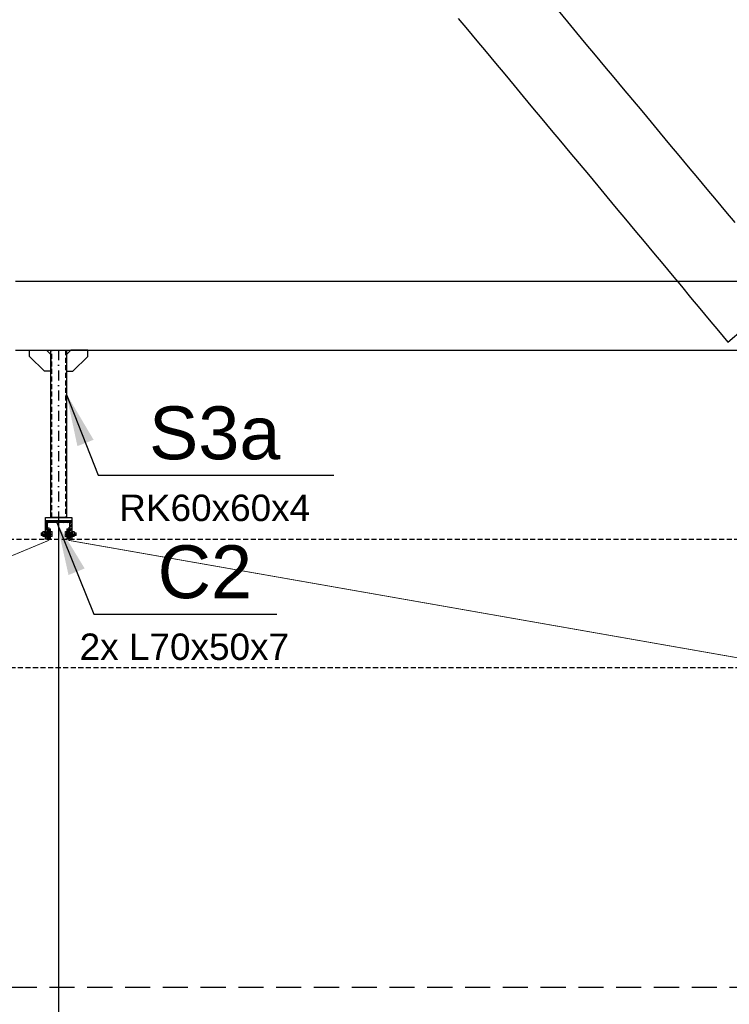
# Model space of a CAD drawing. Header units: millimetres. Extents: x -34919 to 306996, y -293018 to -145733.
# Tile 28 of 256: x 15109 to 17793, y -198816 to -195094. Entities that reach past the tile are written whole.
import ezdxf

# ---------------------------------------------------------------- set-up
doc = ezdxf.new("R2010")
doc.units = ezdxf.units.MM
doc.header["$LTSCALE"] = 3
for name, pattern in [('DASHDOT', [25.4, 12.7, -6.35, 0, -6.35]), ('DASHED2', [9.525, 6.35, -3.175]), ('HIDDEN', [9.525, 6.35, -3.175])]:
    doc.linetypes.add(name, pattern=pattern)
doc.layers.add('-KONTURY', color=7, linetype='Continuous', lineweight=18)
for name, color, linetype in [('ARF2000E0_BEARING_ROOF_KANTAVAT_KATTO', 7, 'Continuous'), ('blaszki', 6, 'Continuous'), ('poziome 1', 7, 'Continuous'), ('slupki', 7, 'Continuous'), ('stezenia', 4, 'Continuous'), ('STĘŻENIA_OPIS', 4, 'Continuous')]:
    doc.layers.add(name, color=color, linetype=linetype)
doc.styles.get("Standard").update_dxf_attribs({"font": 'arial.ttf', "height": 25})
doc.dimstyles.new('STANDARD-100', dxfattribs={"dimscale": 100, "dimtxt": 2, "dimasz": 2, "dimexe": 0, "dimexo": 0, "dimgap": 0.6, "dimtad": 1, "dimdec": 0, "dimzin": 12, "dimdsep": 46, "dimtxsty": 'Standard', "dimcen": 1, "dimclrd": 256, "dimclre": 256, "dimclrt": 2, "dimadec": 0, "dimazin": 0, "dimtfac": 1, "dimtdec": 0, "dimtmove": 0, "dimatfit": 3, "dimfxl": 0, "dimtolj": 1, "dimtzin": 0, "dimarcsym": 0})

# ---------------------------------------------------------------- blocks, each defined once
blk = doc.blocks.new('*D1671')
at = {"lineweight": -2, "transparency": 16777216}
for p, q in [((15256.6, -196971.6, 0), (15256.6, -199629.5, 0)), ((18050.7, -197531.6, 0), (18050.7, -199629.5, 0)), ((17850.7, -199629.5, 0), (15456.6, -199629.5, 0))]:
    blk.add_line(p, q, dxfattribs=at)
at = {"transparency": 16777216}
for points in [[(15456.6, -199596.2, 0), (15456.6, -199662.8, 0), (15256.6, -199629.5, 0)], [(17850.7, -199596.2, 0), (17850.7, -199662.8, 0), (18050.7, -199629.5, 0)]]:
    blk.add_solid(points, dxfattribs=at)
at = {"layer": 'Defpoints', "color": 0, "transparency": 16777216}
for p in [(15256.6, -196971.6, 0), (18050.7, -197531.6, 0), (15256.6, -199629.5, 0)]:
    blk.add_point(p, dxfattribs=at)
at = {"color": 2, "transparency": 16777216, "insert": (16653.6, -199467.4, 0), "char_height": 200, "attachment_point": 5}
blk.add_mtext('\\A1;2794', dxfattribs=at)
blk = doc.blocks.new('*D1672')
at = {"lineweight": -2, "transparency": 16777216}
for p, q in [((15256.6, -196971.6, 0), (15256.6, -199629.5, 0)), ((14050.7, -197461.2, 0), (14050.7, -199629.5, 0)), ((15056.6, -199629.5, 0), (14250.7, -199629.5, 0))]:
    blk.add_line(p, q, dxfattribs=at)
at = {"transparency": 16777216}
for points in [[(14250.7, -199596.2, 0), (14250.7, -199662.8, 0), (14050.7, -199629.5, 0)], [(15056.6, -199596.2, 0), (15056.6, -199662.8, 0), (15256.6, -199629.5, 0)]]:
    blk.add_solid(points, dxfattribs=at)
at = {"layer": 'Defpoints', "color": 0, "transparency": 16777216}
for p in [(15256.6, -196971.6, 0), (14050.7, -197461.2, 0), (14050.7, -199629.5, 0)]:
    blk.add_point(p, dxfattribs=at)
at = {"color": 2, "transparency": 16777216, "insert": (14653.6, -199467.4, 0), "char_height": 200, "attachment_point": 5}
blk.add_mtext('\\A1;1206', dxfattribs=at)

msp = doc.modelspace()

# ---------------------------------------------------------------- hatches: boundary and pattern name
at = {"layer": '-KONTURY'}
h = msp.add_hatch(dxfattribs=at)
h.set_pattern_fill('ANSI31', color=256, scale=0.5, style=0)
h.set_pattern_definition([(45, (-27425.7643, -83962.3717), (-1.122532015, 1.122532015), [])])
h.paths.add_polyline_path([(15217.625, -197034.761), (15216.425, -197034.761), (15213.625, -197031.961), (15213.625, -197018.261), (15217.625, -197018.261)])
h.paths.add_polyline_path([(15217.625, -197058.261), (15213.625, -197058.261), (15213.625, -197044.561), (15216.425, -197041.761), (15217.625, -197041.761)])
h = msp.add_hatch(dxfattribs=at)
h.set_pattern_fill('ANSI31', color=256, scale=0.5, angle=90, style=0)
h.set_pattern_definition([(135, (-27475.0753, -83960.3717), (-1.122532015, -1.122532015), [])])
h.paths.add_polyline_path([(15221.625, -197034.761), (15221.625, -197018.261), (15225.625, -197018.261), (15225.625, -197034.761)])
h.paths.add_polyline_path([(15221.625, -197058.261), (15221.625, -197041.761), (15225.625, -197041.761), (15225.625, -197044.261), (15225.625, -197058.261)])
h = msp.add_hatch(dxfattribs=at)
h.set_pattern_fill('ANSI31', color=256, scale=0.5, style=0)
h.set_pattern_definition([(45, (100746.425, -175261.617), (-1.122532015, 1.122532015), [])])
h.paths.add_polyline_path([(15291.625, -197034.761), (15291.625, -197018.261), (15287.625, -197018.261), (15287.625, -197034.761)])
h.paths.add_polyline_path([(15291.625, -197058.261), (15291.625, -197041.761), (15287.625, -197041.761), (15287.625, -197044.261), (15287.625, -197058.261)])
h = msp.add_hatch(dxfattribs=at)
h.set_pattern_fill('ANSI31', color=256, scale=0.5, angle=-90, style=0)
h.set_pattern_definition([(315, (100744.425, -175310.928), (1.122532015, 1.122532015), [])])
h.paths.add_polyline_path([(15295.625, -197034.761), (15296.825, -197034.761), (15299.625, -197031.961), (15299.625, -197018.261), (15295.625, -197018.261)])
h.paths.add_polyline_path([(15295.625, -197058.261), (15299.625, -197058.261), (15299.625, -197044.561), (15296.825, -197041.761), (15295.625, -197041.761)])
at = {"layer": 'slupki'}
h = msp.add_hatch(dxfattribs=at)
h.set_pattern_fill('ANSI32')
h.set_pattern_definition([(45, (-36103.139, -201534.402), (-6.7351921, 6.7351921), []), (45, (-36098.649, -201534.402), (-6.7351921, 6.7351921), [])])
h.paths.add_polyline_path([(15206.625, -196988.261), (15256.625, -196988.261), (15256.625, -196990.173, -0.41421356), (15251.536, -196995.261), (15213.625, -196995.261), (15213.625, -197053.173, -0.41421356), (15208.536, -197058.261), (15206.625, -197058.261)])
h.paths.add_polyline_path([(15256.625, -196990.173), (15256.625, -196988.261), (15306.625, -196988.261), (15306.625, -197058.261), (15304.714, -197058.261, -0.41421356), (15299.625, -197053.173), (15299.625, -196995.261), (15261.714, -196995.261, -0.41421356)])

# ---------------------------------------------------------------- linework, layer by layer
at = {"layer": '-KONTURY'}
for p, q in [((15216.425, -197034.761, 0), (15216.425, -197041.761, 0)), ((15225.625, -197034.761, 0), (15221.625, -197034.761, 0)), ((15225.625, -197041.761, 0), (15221.625, -197041.761, 0)), ((15287.625, -197034.761, 0), (15291.625, -197034.761, 0)), ((15287.625, -197041.761, 0), (15291.625, -197041.761, 0)), ((15296.825, -197034.761, 0), (15296.825, -197041.761, 0))]:
    msp.add_line(p, q, dxfattribs=at)
at = {"layer": '-KONTURY', "elevation": 0}
for points in [[(15217.625, -197018.261), (15217.625, -197058.261), (15213.625, -197058.261), (15213.625, -197018.261)], [(15217.625, -197018.261), (15217.625, -197058.261), (15213.625, -197058.261), (15213.625, -197018.261)], [(15225.625, -197018.261), (15225.625, -197058.261), (15221.625, -197058.261), (15221.625, -197018.261)], [(15287.625, -197018.261), (15287.625, -197058.261), (15291.625, -197058.261), (15291.625, -197018.261)], [(15295.625, -197018.261), (15295.625, -197058.261), (15299.625, -197058.261), (15299.625, -197018.261)], [(15295.625, -197018.261), (15295.625, -197058.261), (15299.625, -197058.261), (15299.625, -197018.261)]]:
    msp.add_lwpolyline(points, close=True, dxfattribs=at)
at = {"layer": '-KONTURY', "linetype": 'HIDDEN', "const_width": 3, "elevation": 0}
for points in [[(15219.625, -197062.036), (15219.625, -197012.036)], [(15293.625, -197012.036), (15293.625, -197062.036)], [(15219.625, -197062.036), (14071.108, -197541.104)], [(15293.625, -197062.036), (18050.651, -197545.741)]]:
    msp.add_lwpolyline(points, dxfattribs=at)
at = {"layer": '-KONTURY', "extrusion": (0, 1, 0)}
for points, elevation in [([(-15232.125, 0), (-15190.525, 0)], -197038.261), ([(-15221.125, 0), (-15190.625, 0)], -197034.182), ([(-15221.125, 0), (-15190.625, 0)], -197042.341), ([(-15221.125, 0), (-15191.545, 0)], -197033.261), ([(-15221.125, 0), (-15191.545, 0)], -197043.261), ([(-15204.725, 0), (-15196.125, 0)], -197038.261), ([(-15203.505, 0), (-15197.345, 0)], -197029.021), ([(-15203.505, 0), (-15197.345, 0)], -197033.641), ([(-15203.505, 0), (-15197.345, 0)], -197042.881), ([(-15203.505, 0), (-15197.345, 0)], -197047.501), ([(-15206.725, 0), (-15204.525, 0)], -197038.261), ([(-15206.625, 0), (-15204.625, 0)], -197028.261), ([(-15204.625, 0), (-15206.625, 0)], -197048.261), ([(-15225.625, 0), (-15222.045, 0)], -197033.667), ([(-15225.625, 0), (-15222.045, 0)], -197042.856), ([(-15226.225, 0), (-15225.625, 0)], -197030.561), ([(-15226.225, 0), (-15225.625, 0)], -197045.961), ([(-15231.264, 0), (-15226.225, 0)], -197028.444), ([(-15231.264, 0), (-15226.225, 0)], -197033.351), ([(-15231.264, 0), (-15226.225, 0)], -197043.171), ([(-15231.264, 0), (-15226.225, 0)], -197048.079), ([(-15281.125, 0), (-15322.725, 0)], -197038.261), ([(-15281.986, 0), (-15287.025, 0)], -197028.444), ([(-15281.986, 0), (-15287.025, 0)], -197033.351), ([(-15281.986, 0), (-15287.025, 0)], -197043.171), ([(-15281.986, 0), (-15287.025, 0)], -197048.079), ([(-15287.025, 0), (-15287.625, 0)], -197030.561), ([(-15287.025, 0), (-15287.625, 0)], -197045.961), ([(-15287.625, 0), (-15291.205, 0)], -197033.667), ([(-15287.625, 0), (-15291.205, 0)], -197042.856), ([(-15292.125, 0), (-15321.705, 0)], -197033.261), ([(-15292.125, 0), (-15322.625, 0)], -197034.182), ([(-15292.125, 0), (-15322.625, 0)], -197042.341), ([(-15292.125, 0), (-15321.705, 0)], -197043.261), ([(-15306.525, 0), (-15308.725, 0)], -197038.261), ([(-15306.625, 0), (-15308.625, 0)], -197028.261), ([(-15308.625, 0), (-15306.625, 0)], -197048.261), ([(-15308.525, 0), (-15317.125, 0)], -197038.261), ([(-15309.745, 0), (-15315.905, 0)], -197029.021), ([(-15309.745, 0), (-15315.905, 0)], -197033.641), ([(-15309.745, 0), (-15315.905, 0)], -197042.881), ([(-15309.745, 0), (-15315.905, 0)], -197047.501)]:
    msp.add_lwpolyline(points, dxfattribs=dict(at, elevation=elevation))
at = {"layer": '-KONTURY', "extrusion": (0.707107, -0.707107, 0)}
for points, elevation in [([(-128582.812, 0), (-128581.511, 0)], 150065.6), ([(-128496.545, 0), (-128495.244, 0)], 150164.708)]:
    msp.add_lwpolyline(points, dxfattribs=dict(at, elevation=elevation))
at = {"layer": '-KONTURY', "extrusion": (1, 0, 0)}
for points, elevation in [([(-197034.182, 0), (-197042.341, 0)], 15190.625), ([(-197033.261, 0), (-197043.261, 0)], 15191.545), ([(-197045.561, 0), (-197030.961, 0)], 15196.225), ([(-197028.261, 0), (-197048.261, 0)], 15204.625), ([(-197045.561, 0), (-197030.961, 0)], 15204.625), ([(-197048.261, 0), (-197028.261, 0)], 15206.625), ([(-197033.261, 0), (-197043.261, 0)], 15221.125), ([(-197033.667, 0), (-197030.561, 0)], 15225.625), ([(-197042.856, 0), (-197033.667, 0)], 15225.625), ([(-197045.961, 0), (-197042.856, 0)], 15225.625), ([(-197028.444, 0), (-197030.561, 0)], 15226.225), ([(-197030.561, 0), (-197045.961, 0)], 15226.225), ([(-197045.961, 0), (-197048.079, 0)], 15226.225), ([(-197046.761, 0), (-197029.761, 0)], 15232.025), ([(-197046.761, 0), (-197029.761, 0)], 15281.225), ([(-197028.444, 0), (-197030.561, 0)], 15287.025), ([(-197030.561, 0), (-197045.961, 0)], 15287.025), ([(-197045.961, 0), (-197048.079, 0)], 15287.025), ([(-197033.667, 0), (-197030.561, 0)], 15287.625), ([(-197042.856, 0), (-197033.667, 0)], 15287.625), ([(-197045.961, 0), (-197042.856, 0)], 15287.625), ([(-197033.261, 0), (-197043.261, 0)], 15292.125), ([(-197048.261, 0), (-197028.261, 0)], 15306.625), ([(-197028.261, 0), (-197048.261, 0)], 15308.625), ([(-197045.561, 0), (-197030.961, 0)], 15308.625), ([(-197045.561, 0), (-197030.961, 0)], 15317.025), ([(-197033.261, 0), (-197043.261, 0)], 15321.705), ([(-197034.182, 0), (-197042.341, 0)], 15322.625)]:
    msp.add_lwpolyline(points, dxfattribs=dict(at, elevation=elevation))
at = {"layer": '-KONTURY', "extrusion": (-0.707107, -0.707107, 0)}
for points, elevation in [([(150072.671, 0), (150071.37, 0)], 128588.582), ([(150158.938, 0), (150157.637, 0)], 128489.474)]:
    msp.add_lwpolyline(points, dxfattribs=dict(at, elevation=elevation))
at = {"layer": '-KONTURY', "extrusion": (0.866025, -0.5, 0)}
for points, elevation in [([(-163033.465, 0), (-163035.705, 0)], 111675.798), ([(-163046.39, 0), (-163044.149, 0)], 111690.372), ([(-163033.01, 0), (-163031.489, 0)], 111714.701), ([(-162990.645, 0), (-162992.166, 0)], 111748.81), ([(-162977.265, 0), (-162979.505, 0)], 111773.139), ([(-162990.19, 0), (-162987.949, 0)], 111787.714)]:
    msp.add_lwpolyline(points, dxfattribs=dict(at, elevation=elevation))
at = {"layer": '-KONTURY', "extrusion": (0.866025, 0.5, 0)}
for points, elevation in [([(-178246.815, 0), (-178244.574, 0)], -85362.464), ([(-178233.89, 0), (-178236.13, 0)], -85347.889), ([(-178247.27, 0), (-178248.791, 0)], -85323.56), ([(-178289.635, 0), (-178288.114, 0)], -85289.452), ([(-178303.015, 0), (-178300.774, 0)], -85265.123), ([(-178290.09, 0), (-178292.33, 0)], -85250.548)]:
    msp.add_lwpolyline(points, dxfattribs=dict(at, elevation=elevation))
at = {"layer": '-KONTURY', "elevation": 0}
for points in [[(15213.625, -197031.961), (15216.425, -197034.761), (15217.625, -197034.761)], [(15213.625, -197044.561), (15216.425, -197041.761), (15217.625, -197041.761)], [(15221.125, -197033.261), (15222.045, -197033.667)], [(15221.125, -197043.261), (15222.045, -197042.856)], [(15292.125, -197033.261), (15291.205, -197033.667)], [(15292.125, -197043.261), (15291.205, -197042.856)], [(15299.625, -197031.961), (15296.825, -197034.761), (15295.625, -197034.761)], [(15299.625, -197044.561), (15296.825, -197041.761), (15295.625, -197041.761)]]:
    msp.add_lwpolyline(points, dxfattribs=at)
at = {"layer": '-KONTURY', "extrusion": (0.487829, -0.872939, 0)}
for points, elevation in [([(-82831.795, 0), (-82830.741, 0)], 179424.205), ([(-82773.797, 0), (-82774.851, 0)], 179465.963)]:
    msp.add_lwpolyline(points, dxfattribs=dict(at, elevation=elevation))
at = {"layer": '-KONTURY', "extrusion": (-0.487829, -0.872939, 0)}
for points, elevation in [([(109410.015, 0), (109411.069, 0)], 164580.726), ([(109468.014, 0), (109466.959, 0)], 164538.968)]:
    msp.add_lwpolyline(points, dxfattribs=dict(at, elevation=elevation))
at = {"layer": '-KONTURY'}
for centre, radius, start, end in [((15200.714, -197031.331, 0), 4.085, 154.438469, 214.438469), ((15211.894, -197038.261, 0), 15.265, 162.383031, 197.616969), ((15200.714, -197045.191, 0), 4.085, 145.561531, 205.561531), ((15200.136, -197031.331, 0), 4.085, 325.561531, 25.561531), ((15188.956, -197038.261, 0), 15.265, 342.383031, 17.616969), ((15200.136, -197045.191, 0), 4.085, 334.438469, 34.438469), ((15227.687, -197030.898, 0), 4.338, 325.553128, 25.553128), ((15215.798, -197038.261, 0), 16.227, 342.387526, 17.612474), ((15227.687, -197045.625, 0), 4.338, 334.446872, 34.446872)]:
    msp.add_arc(centre, radius, start, end, dxfattribs=at)
at = {"layer": '-KONTURY', "extrusion": (0, 0, -1)}
for centre, radius, start, end in [((-15297.452, -197038.261, 0), 16.227, 342.387526, 17.612474), ((-15285.563, -197030.898, 0), 4.338, 325.553128, 25.553128), ((-15285.563, -197045.625, 0), 4.338, 334.446872, 34.446872), ((-15324.294, -197038.261, 0), 15.265, 342.383031, 17.616969), ((-15313.114, -197031.331, 0), 4.085, 325.561531, 25.561531), ((-15313.114, -197045.191, 0), 4.085, 334.438469, 34.438469), ((-15312.536, -197031.331, 0), 4.085, 154.438469, 214.438469), ((-15301.356, -197038.261, 0), 15.265, 162.383031, 197.616969), ((-15312.536, -197045.191, 0), 4.085, 145.561531, 205.561531)]:
    msp.add_arc(centre, radius, start, end, dxfattribs=at)
at = {"color": 4, "linetype": 'DASHED2'}
for p, q in [((-5676.685, -197058.262, 0), (29443.668, -197058.262, 0)), ((-5671.516, -197542.741, 0), (29441.729, -197542.741, 0))]:
    msp.add_line(p, q, dxfattribs=at)
at = {"layer": 'ARF2000E0_BEARING_ROOF_KANTAVAT_KATTO'}
for points in [[(17814.744, -195860.98), (17779.588, -195818.808), (17744.431, -195776.636), (17709.275, -195734.464), (17674.119, -195692.292), (17638.963, -195650.121), (17603.806, -195607.949), (17568.65, -195565.777), (17533.494, -195523.605), (17498.338, -195481.433), (17463.181, -195439.261), (17428.025, -195397.089), (17392.869, -195354.917), (17357.713, -195312.746), (17322.556, -195270.574), (17287.4, -195228.402), (17252.244, -195186.23), (17217.088, -195144.058), (17181.931, -195101.886), (17146.775, -195059.714)], [(16768.038, -195089.527), (16803.194, -195131.699), (16838.35, -195173.871), (16873.506, -195216.043), (16908.663, -195258.215), (16943.819, -195300.387), (16978.975, -195342.559), (17014.131, -195384.73), (17049.288, -195426.902), (17084.444, -195469.074), (17119.6, -195511.246), (17154.756, -195553.418), (17189.913, -195595.59), (17225.069, -195637.762), (17260.225, -195679.934), (17295.381, -195722.105), (17330.538, -195764.277), (17365.694, -195806.449), (17400.85, -195848.621), (17436.006, -195890.793), (17471.163, -195932.965), (17506.319, -195975.137), (17541.475, -196017.309), (17576.631, -196059.48), (17611.788, -196101.652), (17646.944, -196143.824), (17682.1, -196185.996), (17717.256, -196228.168), (17752.413, -196270.34), (17787.569, -196312.512)], [(17836.313, -196083.261), (17766, -196083.261), (17695.688, -196083.261), (17625.375, -196083.261), (17555.063, -196083.261), (17484.75, -196083.261), (17414.438, -196083.261), (17344.125, -196083.261), (17273.813, -196083.261), (17203.5, -196083.261), (17133.188, -196083.261), (17062.875, -196083.261), (16992.563, -196083.261), (16922.25, -196083.261), (16851.938, -196083.261), (16781.625, -196083.261), (16711.313, -196083.261), (16641, -196083.261), (16570.688, -196083.261), (16500.375, -196083.261), (16430.063, -196083.261), (16359.75, -196083.261), (16289.438, -196083.261), (16219.125, -196083.261), (16148.813, -196083.261), (16078.5, -196083.261), (16008.188, -196083.261), (15937.875, -196083.261), (15867.563, -196083.261), (15797.25, -196083.261), (15726.938, -196083.261), (15656.625, -196083.261), (15586.313, -196083.261), (15516, -196083.261), (15445.688, -196083.261), (15375.375, -196083.261), (15305.063, -196083.261), (15234.75, -196083.261), (15164.438, -196083.261), (15094.125, -196083.261)], [(17787.569, -196312.512), (17847.097, -196262.887)], [(15094.125, -196343.261), (15164.438, -196343.261), (15234.75, -196343.261), (15305.063, -196343.261), (15375.375, -196343.261), (15445.688, -196343.261), (15516, -196343.261), (15586.313, -196343.261), (15656.625, -196343.261), (15726.938, -196343.261), (15797.25, -196343.261), (15867.563, -196343.261), (15937.875, -196343.261), (16008.188, -196343.261), (16078.5, -196343.261), (16148.813, -196343.261), (16219.125, -196343.261), (16289.438, -196343.261), (16359.75, -196343.261), (16430.063, -196343.261), (16500.375, -196343.261), (16570.688, -196343.261), (16641, -196343.261), (16711.313, -196343.261), (16781.625, -196343.261), (16851.938, -196343.261), (16922.25, -196343.261), (16992.563, -196343.261), (17062.875, -196343.261), (17133.188, -196343.261), (17203.5, -196343.261), (17273.813, -196343.261), (17344.125, -196343.261), (17414.438, -196343.261), (17484.75, -196343.261), (17555.063, -196343.261), (17625.375, -196343.261), (17695.688, -196343.261), (17766, -196343.261), (17836.313, -196343.261)]]:
    msp.add_lwpolyline(points, dxfattribs=at)
at = {"layer": 'blaszki', "color": 9, "elevation": 0}
for points in [[(15226.625, -196423.261), (15202.625, -196423.261), (15146.625, -196367.261), (15146.625, -196343.261), (15210.625, -196343.261), (15226.625, -196359.261)], [(15286.625, -196423.261), (15310.625, -196423.261), (15366.625, -196367.261), (15366.625, -196343.261), (15302.625, -196343.261), (15286.625, -196359.261)], [(15306.625, -196988.261), (15206.625, -196988.261), (15206.625, -196976.261), (15306.625, -196976.261)]]:
    msp.add_lwpolyline(points, close=True, dxfattribs=at)
at = {"layer": 'poziome 1', "linetype": 'HIDDEN', "ltscale": 5}
msp.add_lwpolyline([(30729.318, -191361.493), (-7495.118, -191361.493), (-7495.118, -198751.614), (30729.318, -198751.614)], close=True, dxfattribs=at)
at = {"layer": 'poziome 1', "color": 2, "elevation": 0}
for points in [[(15206.625, -196988.261), (15256.625, -196988.261), (15256.625, -196990.173, -0.41421356), (15251.536, -196995.261), (15213.625, -196995.261), (15213.625, -197053.173, -0.41421356), (15208.536, -197058.261), (15206.625, -197058.261)], [(15256.625, -196990.173), (15256.625, -196988.261), (15306.625, -196988.261), (15306.625, -197058.261), (15304.714, -197058.261, -0.41421356), (15299.625, -197053.173), (15299.625, -196995.261), (15261.714, -196995.261, -0.41421356)]]:
    msp.add_lwpolyline(points, format="xyb", close=True, dxfattribs=at)
at = {"layer": 'slupki', "color": 9, "linetype": 'DASHDOT'}
msp.add_line((15256.625, -196343.261, 0), (15256.625, -196976.261, 0), dxfattribs=at)
at = {"layer": 'slupki', "color": 9, "elevation": 0}
msp.add_lwpolyline([(15286.625, -196976.261), (15226.625, -196976.261), (15226.625, -196343.261), (15286.625, -196343.261)], close=True, dxfattribs=at)
at = {"layer": 'slupki', "color": 9, "linetype": 'HIDDEN', "elevation": 0}
for points in [[(15230.625, -196976.261), (15230.625, -196343.261)], [(15282.625, -196343.261), (15282.625, -196976.261)]]:
    msp.add_lwpolyline(points, dxfattribs=at)

# ---------------------------------------------------------------- texts
at = {"layer": 'STĘŻENIA_OPIS', "linetype": 'DASHDOT', "char_height": 200, "attachment_point": 5}
for s, insert in [('{\\farial|b0|i0|c238|p34;\\C3;S3a\\C256;\\P\\H0.5x;RK60x60x4}', (15846.956, -196773.249, 0)), ('{\\farial|b0|i0|c238|p34;\\C3;^I^I\\C6;C2\\C256;\\P\\H0.5x;2x L70x50x7}', (15732.133, -197298.303, 0))]:
    msp.add_mtext(s, dxfattribs=dict(at, insert=insert))

# ---------------------------------------------------------------- dimensions: what is measured, and where the dimension line sits
at = {"color": 4}
for base, p1, p2, picture, middle in [((14050.651, -199629.501, 0), (15256.625, -196971.557, 0), (14050.651, -197461.211, 0), '*D1672', (14653.638, -199467.387, 0)), ((15256.625, -199629.501, 0), (18050.651, -197531.591, 0), (15256.625, -196971.557, 0), '*D1671', (16653.638, -199467.387, 0))]:
    dim = msp.add_linear_dim(base=base, p1=p1, p2=p2, dimstyle='STANDARD-100', dxfattribs=at)
    dim.commit()
    dim.dimension.update_dxf_attribs({"geometry": picture, "text_midpoint": middle})

# ---------------------------------------------------------------- leaders
at = {"layer": 'stezenia', "color": 3}
for points in [[(15285.597, -196507.756, 0), (15405.624, -196815.627, 0), (16297.025, -196815.627, 0)], [(15249.677, -196995.261, 0), (15389.147, -197340.68, 0), (16081.888, -197340.68, 0)]]:
    msp.add_leader(points, dimstyle='STANDARD-100', override={"dimgap": 0.6, "dimtad": 0, "dimfxl": 1.25, "dimfxlon": 1}, dxfattribs=at)

doc.saveas('drawing.dxf')
